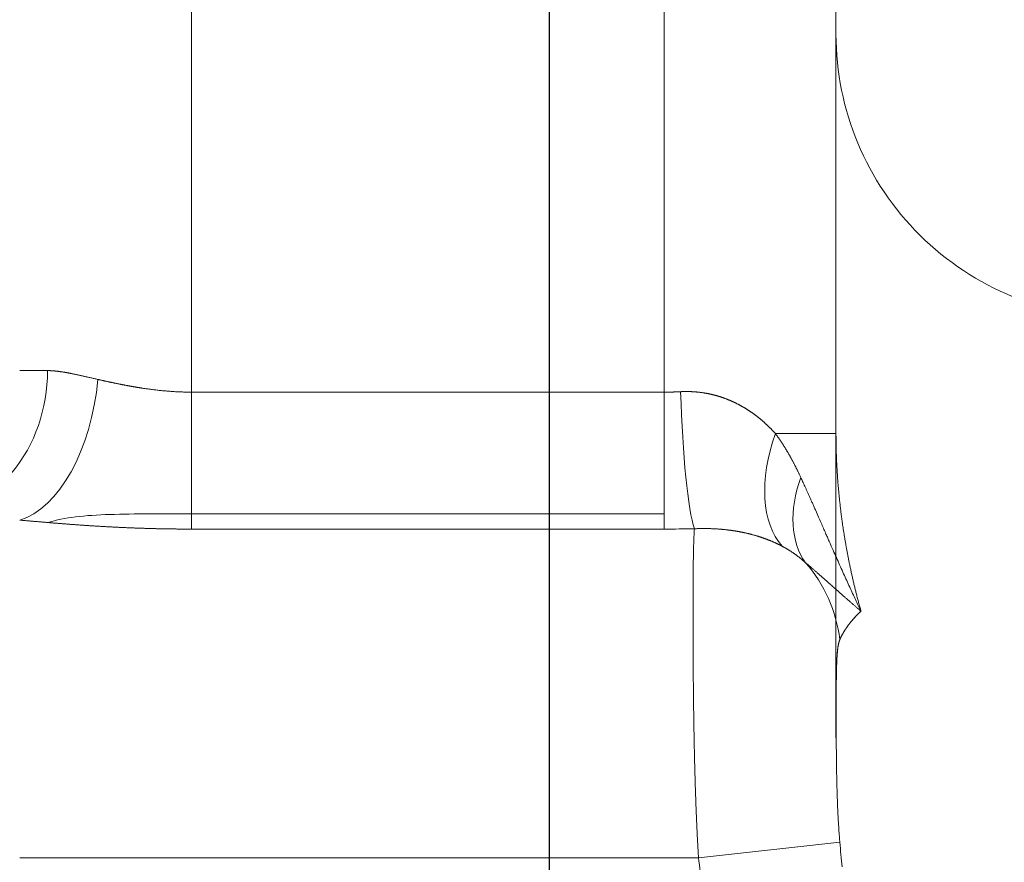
# Model space of a CAD drawing. Header units: millimetres. Extents: x 176 to 9387, y -11044 to -3322.
# Tile 196 of 256: x 8336 to 8371, y -9917 to -9888. Entities that reach past the tile are written whole.
import ezdxf

# ---------------------------------------------------------------- set-up
doc = ezdxf.new("R2010")
doc.units = ezdxf.units.MM
doc.header["$LTSCALE"] = 0.3175
doc.layers.add('1轮廓实线层', color=7, linetype='Continuous', lineweight=18)
doc.layers.add('7标注层', color=4, linetype='Continuous', lineweight=13)
doc.styles.add('PC_TEXTSTYLE', font='ISOCP.SHX', dxfattribs={"width": 0.707, "bigfont": 'GBCBIG.SHX'})
doc.dimstyles.new('GB_LINEAR', dxfattribs={"dimtxt": 3.5, "dimasz": 3.5, "dimexe": 1, "dimexo": 0, "dimgap": 1.5, "dimtad": 1, "dimdsep": 46, "dimtxsty": 'PC_TEXTSTYLE', "dimcen": 0, "dimclrd": 256, "dimclrt": 3, "dimadec": 0, "dimazin": 2, "dimtp": 0.1, "dimtm": 0.1, "dimtfac": 0.71, "dimtdec": 3, "dimtmove": 0, "dimatfit": 3, "dimfxl": 1, "dimtfill": 1, "dimarcsym": 0})

# ---------------------------------------------------------------- blocks, each defined once
blk = doc.blocks.new('*D61')
at = {"layer": '7标注层', "color": 0, "lineweight": -2, "transparency": 16777216}
for p, q in [((8317.856, -9734.193), (8317.856, -9661.514)), ((8354.857, -9924.193), (8354.857, -9661.514))]:
    blk.add_line(p, q, dxfattribs=at)
at = {"layer": '7标注层', "lineweight": -2, "transparency": 16777216}
blk.add_line((8330.106, -9665.014), (8342.607, -9665.014), dxfattribs=at)
at = {"layer": '7标注层', "transparency": 16777216}
for points in [[(8330.106, -9662.972), (8330.106, -9667.055), (8317.856, -9665.014)], [(8342.607, -9667.055), (8342.607, -9662.972), (8354.857, -9665.014)]]:
    blk.add_solid(points, dxfattribs=at)
at = {"layer": 'Defpoints', "color": 0, "transparency": 16777216}
for p in [(8354.857, -9665.014), (8317.856, -9734.193), (8354.857, -9924.193)]:
    blk.add_point(p, dxfattribs=at)
at = {"layer": '7标注层', "color": 3, "transparency": 16777216, "insert": (8336.357, -9653.639), "char_height": 12.25, "attachment_point": 5, "style": 'PC_TEXTSTYLE', "bg_fill": 3, "box_fill_scale": 1.1, "bg_fill_color": 257, "bg_fill_transparency": 0}
blk.add_mtext('37', dxfattribs=at)
blk = doc.blocks.new('*D62')
at = {"layer": '7标注层', "color": 0, "lineweight": -2, "transparency": 16777216}
for p, q in [((8281.856, -9770.193), (8255.356, -9770.193)), ((8347.857, -9931.193), (8255.356, -9931.193))]:
    blk.add_line(p, q, dxfattribs=at)
at = {"layer": '7标注层', "lineweight": -2, "transparency": 16777216}
blk.add_line((8258.856, -9782.443), (8258.856, -9918.943), dxfattribs=at)
at = {"layer": '7标注层', "transparency": 16777216}
for points in [[(8260.898, -9782.443), (8256.815, -9782.443), (8258.856, -9770.193)], [(8256.815, -9918.943), (8260.898, -9918.943), (8258.856, -9931.193)]]:
    blk.add_solid(points, dxfattribs=at)
at = {"layer": 'Defpoints', "color": 0, "transparency": 16777216}
for p in [(8281.856, -9770.193), (8258.856, -9931.193), (8347.857, -9931.193)]:
    blk.add_point(p, dxfattribs=at)
at = {"layer": '7标注层', "color": 3, "transparency": 16777216, "insert": (8247.481, -9850.693), "char_height": 12.25, "attachment_point": 5, "rotation": 90, "style": 'PC_TEXTSTYLE', "bg_fill": 3, "box_fill_scale": 1.1, "bg_fill_color": 257, "bg_fill_transparency": 0}
blk.add_mtext('161', dxfattribs=at)

msp = doc.modelspace()

# ---------------------------------------------------------------- linework, layer by layer
at = {"layer": '1轮廓实线层'}
for p, q in [((8342.35631, -9867.19279), (8342.35631, -9900.94472)), ((8358.85631, -9900.94472), (8358.85631, -9867.19279)), ((8364.85631, -9867.19279), (8364.85631, -9902.38977)), ((8364.85631, -9877.98019), (8364.85631, -9913.00486)), ((8336.35631, -9900.19279), (8337.32746, -9900.19279)), ((8342.35631, -9900.94472), (8342.35631, -9905.72356)), ((8342.35631, -9900.94472), (8358.85631, -9900.94472)), ((8358.85631, -9900.94472), (8358.85631, -9905.72356)), ((8364.85631, -9902.38977), (8362.7394, -9902.38977)), ((8358.85631, -9905.19279), (8342.35631, -9905.19279)), ((8358.85631, -9905.72356), (8342.35631, -9905.72356)), ((8364.98991, -9916.65351), (8360.05671, -9917.19279)), ((8360.05671, -9917.19279), (8336.35631, -9917.19279))]:
    msp.add_line(p, q, dxfattribs=at)
for centre, major_axis, ratio, start_param, end_param in [((8374.85631, -9888.46005), (-10, 0), 0.99069989, 0, 1.57079633), ((8333.13676, -9900.19279), (0, -5), 0.83814041, 0, 1.57079633), ((8336.35631, -9900.50044), (-0.62272, -4.96107), 0.54246082, 0.22739108, 1.63878198), ((8359.91305, -9900.92915), (0.14679, -4.99784), 0.09602648, 4.70956871, 5.98636977), ((8365.9753, -9902.38977), (-2.58645, -4.27905), 0.58778182, 5.05376151, 6.10047029), ((8367.53733, -9903.60708), (-3.52044, -3.55056), 0.63665827, 5.34963957, 6.17694013), ((8360.05671, -9910.19279), (0, -5), 0.99407783, 1.69320445, 2.28971538)]:
    msp.add_ellipse(centre, major_axis=major_axis, ratio=ratio, start_param=start_param, end_param=end_param, dxfattribs=at)
for points, knots in [([(8337.32746, -9900.19279), (8337.33345, -9900.19281), (8337.34545, -9900.19284), (8337.36369, -9900.19307), (8337.38217, -9900.19346), (8337.40092, -9900.19399), (8337.41991, -9900.19468), (8337.43917, -9900.19552), (8337.45869, -9900.19652), (8337.47847, -9900.19766), (8337.49851, -9900.19896), (8337.51882, -9900.20042), (8337.5394, -9900.20202), (8337.56024, -9900.20378), (8337.58136, -9900.20569), (8337.60275, -9900.20776), (8337.62442, -9900.20998), (8337.64636, -9900.21235), (8337.66859, -9900.21487), (8337.69109, -9900.21755), (8337.71388, -9900.22038), (8337.73695, -9900.22336), (8337.7603, -9900.2265), (8337.78394, -9900.22979), (8337.80788, -9900.23323), (8337.8321, -9900.23682), (8337.85661, -9900.24057), (8337.88142, -9900.24447), (8337.90653, -9900.24852), (8337.93193, -9900.25273), (8337.95763, -9900.25709), (8337.98363, -9900.2616), (8338.00993, -9900.26626), (8338.03653, -9900.27108), (8338.06344, -9900.27605), (8338.09066, -9900.28118), (8338.12009, -9900.28682), (8338.15213, -9900.29309), (8338.18714, -9900.30012), (8338.22357, -9900.30757), (8338.26144, -9900.31546), (8338.30078, -9900.32378), (8338.3416, -9900.33254), (8338.38394, -9900.34172), (8338.42782, -9900.35134), (8338.47326, -9900.3614), (8338.5203, -9900.37188), (8338.56895, -9900.3828), (8338.61926, -9900.39415), (8338.67123, -9900.40593), (8338.7249, -9900.41815), (8338.78028, -9900.43079), (8338.83742, -9900.44387), (8338.89633, -9900.45739), (8338.95704, -9900.47133), (8339.01954, -9900.48571), (8339.06208, -9900.4955), (8339.08358, -9900.50044)], [0, 0, 0, 0, 0.01300506, 0.02608236, 0.03923217, 0.05245477, 0.06575042, 0.07911939, 0.09256193, 0.1060783, 0.11966876, 0.13333353, 0.14707287, 0.16088702, 0.1747762, 0.18874066, 0.20278061, 0.21689628, 0.23108788, 0.24535564, 0.25969977, 0.27412048, 0.28861796, 0.30319243, 0.31784409, 0.33257312, 0.34737973, 0.3622641, 0.37722642, 0.39226688, 0.40738565, 0.42258292, 0.43785886, 0.45321364, 0.46864744, 0.48416042, 0.49975275, 0.51867848, 0.53824346, 0.55844802, 0.57929246, 0.60077707, 0.6229021, 0.64566779, 0.66907435, 0.69312197, 0.71781085, 0.74314114, 0.76911301, 0.7957266, 0.82298204, 0.85087945, 0.87941896, 0.90860067, 0.93842469, 0.9688911, 1, 1, 1, 1]), ([(8339.08358, -9900.50044), (8339.09477, -9900.50301), (8339.11705, -9900.50813), (8339.1505, -9900.51575), (8339.18377, -9900.52329), (8339.21687, -9900.53074), (8339.2498, -9900.53811), (8339.28254, -9900.54539), (8339.3151, -9900.55258), (8339.34746, -9900.55969), (8339.37962, -9900.56671), (8339.41159, -9900.57365), (8339.44335, -9900.5805), (8339.4749, -9900.58727), (8339.50623, -9900.59395), (8339.53735, -9900.60055), (8339.56824, -9900.60706), (8339.59891, -9900.61348), (8339.62935, -9900.61982), (8339.65955, -9900.62607), (8339.68951, -9900.63224), (8339.71923, -9900.63832), (8339.74871, -9900.64432), (8339.77794, -9900.65023), (8339.80691, -9900.65605), (8339.83563, -9900.66179), (8339.86409, -9900.66745), (8339.89229, -9900.67301), (8339.92023, -9900.6785), (8339.94789, -9900.68389), (8339.97529, -9900.6892), (8340.00241, -9900.69443), (8340.02925, -9900.69957), (8340.05582, -9900.70462), (8340.08211, -9900.70959), (8340.10811, -9900.71448), (8340.13382, -9900.71927), (8340.15924, -9900.72399), (8340.18438, -9900.72861), (8340.20921, -9900.73315), (8340.23376, -9900.73761), (8340.258, -9900.74198), (8340.28195, -9900.74626), (8340.30559, -9900.75046), (8340.32892, -9900.75457), (8340.35196, -9900.7586), (8340.37468, -9900.76254), (8340.39709, -9900.7664), (8340.41919, -9900.77017), (8340.44098, -9900.77385), (8340.46245, -9900.77745), (8340.48361, -9900.78096), (8340.50445, -9900.78439), (8340.52497, -9900.78773), (8340.54516, -9900.79099), (8340.56504, -9900.79416), (8340.58459, -9900.79725), (8340.60381, -9900.80025), (8340.62271, -9900.80316), (8340.66165, -9900.80909), (8340.72066, -9900.81784), (8340.79989, -9900.82912), (8340.87877, -9900.83987), (8340.95729, -9900.8501), (8341.03542, -9900.8598), (8341.11315, -9900.86898), (8341.19045, -9900.87764), (8341.2673, -9900.88577), (8341.34369, -9900.89337), (8341.4196, -9900.90046), (8341.49502, -9900.90701), (8341.56992, -9900.91305), (8341.64429, -9900.91856), (8341.71813, -9900.92354), (8341.7914, -9900.928), (8341.86411, -9900.93194), (8341.93623, -9900.93535), (8342.00776, -9900.93823), (8342.07868, -9900.9406), (8342.14899, -9900.94244), (8342.21866, -9900.94374), (8342.2877, -9900.94456), (8342.33351, -9900.94466), (8342.35631, -9900.94472)], [0, 0, 0, 0, 0.0116551, 0.02320395, 0.03464657, 0.04598295, 0.0572131, 0.06833702, 0.07935471, 0.09026617, 0.10107141, 0.11177042, 0.12236321, 0.13284978, 0.14323013, 0.15350427, 0.1636722, 0.17373392, 0.18368943, 0.19353874, 0.20328184, 0.21291875, 0.22244947, 0.23187399, 0.24119232, 0.25040447, 0.25951044, 0.26851023, 0.27740384, 0.28619128, 0.29487256, 0.30344767, 0.31191663, 0.32027943, 0.32853608, 0.33668659, 0.34473096, 0.35266919, 0.3605013, 0.36822728, 0.37584714, 0.3833609, 0.39076855, 0.3980701, 0.40526556, 0.41235494, 0.41933824, 0.42621547, 0.43298665, 0.43965177, 0.44621085, 0.4526639, 0.45901092, 0.46525194, 0.47138695, 0.47741598, 0.48333903, 0.48915611, 0.49486725, 0.50047245, 0.52441098, 0.54814255, 0.57166781, 0.5949874, 0.61810201, 0.64101232, 0.66371903, 0.68622289, 0.70852464, 0.73062504, 0.75252489, 0.77422501, 0.79572622, 0.81702938, 0.83813538, 0.85904512, 0.87975954, 0.90027959, 0.92060627, 0.94074059, 0.9606836, 0.98043636, 1, 1, 1, 1]), ([(8358.85631, -9900.94472), (8358.86826, -9900.9447), (8358.89218, -9900.94468), (8358.92807, -9900.94449), (8358.96399, -9900.94419), (8358.99993, -9900.94376), (8359.0359, -9900.94321), (8359.07189, -9900.94255), (8359.1079, -9900.94175), (8359.14393, -9900.94084), (8359.17998, -9900.93981), (8359.21605, -9900.93865), (8359.25213, -9900.93738), (8359.28823, -9900.93598), (8359.32433, -9900.93446), (8359.36046, -9900.93281), (8359.39659, -9900.93106), (8359.42067, -9900.92978), (8359.43271, -9900.92915)], [0, 0, 0, 0, 0.06209524, 0.12424116, 0.18643846, 0.24868786, 0.31099006, 0.37334577, 0.43575569, 0.49822053, 0.56074099, 0.62331776, 0.68595155, 0.74864305, 0.81139296, 0.87420196, 0.93707074, 1, 1, 1, 1]), ([(8359.43271, -9900.92915), (8359.44177, -9900.92868), (8359.45989, -9900.92774), (8359.48707, -9900.92657), (8359.51424, -9900.92558), (8359.54139, -9900.92478), (8359.56854, -9900.92417), (8359.59568, -9900.92375), (8359.62281, -9900.92352), (8359.64992, -9900.92348), (8359.67703, -9900.92363), (8359.70412, -9900.92397), (8359.7312, -9900.9245), (8359.75826, -9900.92522), (8359.78532, -9900.92613), (8359.81235, -9900.92722), (8359.83937, -9900.92851), (8359.86638, -9900.92999), (8359.89337, -9900.93166), (8359.92034, -9900.93352), (8359.9473, -9900.93557), (8359.97423, -9900.93781), (8360.00115, -9900.94023), (8360.02805, -9900.94285), (8360.05493, -9900.94566), (8360.08178, -9900.94866), (8360.10862, -9900.95184), (8360.13544, -9900.95522), (8360.16223, -9900.95879), (8360.189, -9900.96254), (8360.21575, -9900.96649), (8360.24247, -9900.97063), (8360.26917, -9900.97495), (8360.29584, -9900.97947), (8360.32249, -9900.98418), (8360.34911, -9900.98907), (8360.37571, -9900.99416), (8360.40227, -9900.99943), (8360.42881, -9901.0049), (8360.45532, -9901.01055), (8360.48181, -9901.0164), (8360.50826, -9901.02243), (8360.53468, -9901.02866), (8360.56107, -9901.03507), (8360.58743, -9901.04168), (8360.61376, -9901.04847), (8360.64006, -9901.05546), (8360.66632, -9901.06263), (8360.69255, -9901.06999), (8360.71874, -9901.07755), (8360.7449, -9901.08529), (8360.77103, -9901.09323), (8360.79711, -9901.10135), (8360.82317, -9901.10966), (8360.84918, -9901.11816), (8360.87516, -9901.12686), (8360.9011, -9901.13574), (8360.927, -9901.14481), (8360.95286, -9901.15407), (8360.97868, -9901.16353), (8361.00446, -9901.17317), (8361.0302, -9901.183), (8361.0559, -9901.19302), (8361.08155, -9901.20323), (8361.10717, -9901.21363), (8361.13274, -9901.22423), (8361.15826, -9901.23501), (8361.18374, -9901.24598), (8361.20918, -9901.25714), (8361.23457, -9901.26849), (8361.25992, -9901.28003), (8361.28521, -9901.29176), (8361.31046, -9901.30368), (8361.33567, -9901.31579), (8361.36082, -9901.32809), (8361.38593, -9901.34058), (8361.41098, -9901.35326), (8361.43599, -9901.36613), (8361.46094, -9901.37919), (8361.48585, -9901.39243), (8361.5107, -9901.40587), (8361.5355, -9901.4195), (8361.56025, -9901.43332), (8361.58494, -9901.44733), (8361.60958, -9901.46153), (8361.63416, -9901.47591), (8361.65869, -9901.49049), (8361.68317, -9901.50526), (8361.70759, -9901.52022), (8361.73195, -9901.53536), (8361.75625, -9901.5507), (8361.7805, -9901.56623), (8361.80469, -9901.58194), (8361.82881, -9901.59785), (8361.85288, -9901.61395), (8361.87689, -9901.63023), (8361.90084, -9901.64671), (8361.92473, -9901.66338), (8361.94855, -9901.68023), (8361.97232, -9901.69728), (8361.99602, -9901.71451), (8362.01966, -9901.73194), (8362.04323, -9901.74955), (8362.06674, -9901.76736), (8362.09018, -9901.78535), (8362.11356, -9901.80354), (8362.13688, -9901.82191), (8362.16012, -9901.84048), (8362.1833, -9901.85923), (8362.20641, -9901.87817), (8362.22946, -9901.89731), (8362.25243, -9901.91663), (8362.27534, -9901.93614), (8362.29817, -9901.95585), (8362.32094, -9901.97574), (8362.34363, -9901.99582), (8362.36626, -9902.0161), (8362.38881, -9902.03656), (8362.41129, -9902.05721), (8362.4337, -9902.07805), (8362.45603, -9902.09909), (8362.47829, -9902.12031), (8362.50047, -9902.14172), (8362.52258, -9902.16332), (8362.54462, -9902.18511), (8362.56658, -9902.20709), (8362.58846, -9902.22926), (8362.61026, -9902.25163), (8362.63199, -9902.27418), (8362.65364, -9902.29692), (8362.67521, -9902.31985), (8362.6967, -9902.34297), (8362.71812, -9902.36627), (8362.7323, -9902.38193), (8362.7394, -9902.38977)], [0, 0, 0, 0, 0.00679476, 0.01358849, 0.0203815, 0.02717413, 0.03396671, 0.04075956, 0.04755301, 0.0543474, 0.06114303, 0.06794025, 0.07473938, 0.08154075, 0.08834468, 0.0951515, 0.10196153, 0.1087751, 0.11559254, 0.12241417, 0.12924031, 0.13607128, 0.14290741, 0.14974902, 0.15659643, 0.16344996, 0.17030993, 0.17717665, 0.18405045, 0.19093164, 0.19782053, 0.20471744, 0.21162268, 0.21853657, 0.22545941, 0.23239152, 0.2393332, 0.24628475, 0.25324649, 0.26021873, 0.26720175, 0.27419587, 0.28120138, 0.28821859, 0.29524778, 0.30228927, 0.30934333, 0.31641026, 0.32349036, 0.33058391, 0.3376912, 0.34481252, 0.35194815, 0.35909837, 0.36626346, 0.37344371, 0.38063939, 0.38785078, 0.39507815, 0.40232177, 0.40958191, 0.41685885, 0.42415284, 0.43146416, 0.43879305, 0.4461398, 0.45350465, 0.46088786, 0.46828969, 0.47571039, 0.48315021, 0.4906094, 0.49808821, 0.50558689, 0.51310567, 0.5206448, 0.52820452, 0.53578506, 0.54338667, 0.55100958, 0.55865401, 0.5663202, 0.57400837, 0.58171876, 0.58945158, 0.59720706, 0.60498542, 0.61278687, 0.62061164, 0.62845993, 0.63633196, 0.64422794, 0.65214808, 0.66009259, 0.66806166, 0.67605551, 0.68407433, 0.69211832, 0.70018769, 0.70828262, 0.71640331, 0.72454995, 0.73272273, 0.74092184, 0.74914746, 0.75739979, 0.76567899, 0.77398527, 0.78231878, 0.79067971, 0.79906824, 0.80748454, 0.81592879, 0.82440114, 0.83290178, 0.84143086, 0.84998856, 0.85857504, 0.86719046, 0.87583498, 0.88450875, 0.89321195, 0.90194472, 0.91070722, 0.91949959, 0.928322, 0.93717459, 0.9460575, 0.95497089, 0.9639149, 0.97288968, 0.98189536, 0.99093209, 1, 1, 1, 1]), ([(8362.7394, -9902.38977), (8362.74618, -9902.39879), (8362.75978, -9902.41688), (8362.78004, -9902.44425), (8362.80025, -9902.4719), (8362.82041, -9902.49983), (8362.84052, -9902.52804), (8362.86057, -9902.55653), (8362.88058, -9902.58529), (8362.90053, -9902.61433), (8362.92043, -9902.64365), (8362.94028, -9902.67325), (8362.96008, -9902.70312), (8362.97982, -9902.73326), (8362.99952, -9902.76368), (8363.01917, -9902.79437), (8363.03877, -9902.82534), (8363.05832, -9902.85657), (8363.07782, -9902.88808), (8363.09727, -9902.91986), (8363.11667, -9902.95192), (8363.13603, -9902.98424), (8363.15534, -9903.01683), (8363.1746, -9903.04969), (8363.19382, -9903.08282), (8363.213, -9903.11622), (8363.23213, -9903.14989), (8363.25121, -9903.18382), (8363.27026, -9903.21803), (8363.28926, -9903.2525), (8363.30822, -9903.28723), (8363.32714, -9903.32224), (8363.34603, -9903.35751), (8363.36487, -9903.39304), (8363.38368, -9903.42884), (8363.40245, -9903.46491), (8363.42118, -9903.50124), (8363.43988, -9903.53783), (8363.45855, -9903.57469), (8363.47718, -9903.61181), (8363.49579, -9903.6492), (8363.51436, -9903.68685), (8363.53291, -9903.72477), (8363.55142, -9903.76294), (8363.56992, -9903.80139), (8363.58838, -9903.84009), (8363.60683, -9903.87905), (8363.61907, -9903.90516), (8363.6252, -9903.91824)], [0, 0, 0, 0, 0.01934239, 0.0387912, 0.05834645, 0.07800817, 0.0977764, 0.11765113, 0.1376324, 0.15772021, 0.17791456, 0.19821547, 0.21862293, 0.23913695, 0.25975751, 0.28048461, 0.30131826, 0.32225844, 0.34330514, 0.36445836, 0.38571808, 0.4070843, 0.42855702, 0.45013622, 0.4718219, 0.49361405, 0.51551268, 0.53751777, 0.55962933, 0.58184737, 0.60417188, 0.62660287, 0.64914036, 0.67178436, 0.69453488, 0.71739195, 0.74035558, 0.76342581, 0.78660267, 0.80988619, 0.83327642, 0.85677339, 0.88037716, 0.90408777, 0.9279053, 0.9518298, 0.97586134, 1, 1, 1, 1]), ([(8364.85631, -9902.38977), (8364.85633, -9902.41369), (8364.85638, -9902.46165), (8364.85676, -9902.53376), (8364.85737, -9902.60622), (8364.85824, -9902.67903), (8364.85936, -9902.75218), (8364.86073, -9902.82568), (8364.86237, -9902.89952), (8364.86427, -9902.9737), (8364.86644, -9903.04823), (8364.86887, -9903.12309), (8364.87157, -9903.1983), (8364.87455, -9903.27384), (8364.87781, -9903.34972), (8364.88134, -9903.42593), (8364.88516, -9903.50247), (8364.88927, -9903.57935), (8364.89366, -9903.65656), (8364.89834, -9903.7341), (8364.90332, -9903.81197), (8364.9086, -9903.89016), (8364.91418, -9903.96867), (8364.92006, -9904.04751), (8364.92624, -9904.12667), (8364.93274, -9904.20616), (8364.93955, -9904.28596), (8364.94667, -9904.36607), (8364.95411, -9904.4465), (8364.96187, -9904.52725), (8364.96995, -9904.6083), (8364.97836, -9904.68967), (8364.9871, -9904.77135), (8364.99617, -9904.85333), (8365.00558, -9904.93561), (8365.01532, -9905.0182), (8365.02541, -9905.10109), (8365.03584, -9905.18427), (8365.04661, -9905.26776), (8365.05774, -9905.35154), (8365.06921, -9905.43561), (8365.08197, -9905.52653), (8365.09618, -9905.62491), (8365.11205, -9905.73135), (8365.12875, -9905.83992), (8365.14632, -9905.95061), (8365.16478, -9906.0634), (8365.18417, -9906.17828), (8365.20452, -9906.29525), (8365.22585, -9906.41429), (8365.2482, -9906.53539), (8365.2716, -9906.65854), (8365.29609, -9906.78373), (8365.32169, -9906.91093), (8365.34845, -9907.04014), (8365.37639, -9907.17134), (8365.40555, -9907.30451), (8365.43596, -9907.43964), (8365.46767, -9907.57672), (8365.50069, -9907.71571), (8365.53508, -9907.85661), (8365.57086, -9907.9994), (8365.60806, -9908.14406), (8365.64675, -9908.29055), (8365.68687, -9908.43889), (8365.71463, -9908.53825), (8365.7286, -9908.58827)], [0, 0, 0, 0, 0.01141271, 0.02288185, 0.03440735, 0.04598916, 0.05762723, 0.0693215, 0.08107193, 0.09287844, 0.10474099, 0.11665952, 0.12863397, 0.14066429, 0.15275041, 0.16489229, 0.17708985, 0.18934305, 0.20165182, 0.21401611, 0.22643585, 0.23891098, 0.25144144, 0.26402718, 0.27666813, 0.28936423, 0.30211542, 0.31492164, 0.32778283, 0.34069891, 0.35366984, 0.36669555, 0.37977597, 0.39291105, 0.40610071, 0.4193449, 0.43264356, 0.44599661, 0.459404, 0.47286567, 0.48638154, 0.49995156, 0.51674055, 0.53388569, 0.55138644, 0.56924226, 0.58745257, 0.60601683, 0.62493445, 0.64420484, 0.66382741, 0.68380156, 0.70412667, 0.72480213, 0.74582731, 0.76720157, 0.78892427, 0.81099477, 0.83341242, 0.85617654, 0.87928649, 0.90274159, 0.92654117, 0.95068455, 0.97517106, 1, 1, 1, 1]), ([(8363.6252, -9903.91824), (8363.6361, -9903.9416), (8363.65867, -9903.98994), (8363.69341, -9904.06502), (8363.73025, -9904.14506), (8363.76912, -9904.23002), (8363.81002, -9904.31986), (8363.85289, -9904.41455), (8363.89772, -9904.51405), (8363.94447, -9904.61831), (8363.99312, -9904.7273), (8364.04364, -9904.84098), (8364.09601, -9904.95931), (8364.16425, -9905.11421), (8364.24483, -9905.29776), (8364.33434, -9905.50216), (8364.41546, -9905.68774), (8364.48843, -9905.85479), (8364.55342, -9906.00355), (8364.61058, -9906.13422), (8364.68578, -9906.3057), (8364.78069, -9906.52102), (8364.89706, -9906.78333), (8365.01047, -9907.03706), (8365.12101, -9907.2824), (8365.22876, -9907.51952), (8365.33379, -9907.74854), (8365.43613, -9907.9696), (8365.53585, -9908.18278), (8365.63286, -9908.38823), (8365.69707, -9908.5224), (8365.7286, -9908.58827)], [0, 0, 0, 0, 0.01517779, 0.03141473, 0.04870239, 0.06703191, 0.08639401, 0.10677907, 0.12817711, 0.15057789, 0.17397088, 0.19834536, 0.22369044, 0.24999511, 0.29774233, 0.34135531, 0.3809183, 0.41650495, 0.44817921, 0.47599615, 0.5000027, 0.5577965, 0.61376038, 0.66793606, 0.72036218, 0.77107448, 0.820106, 0.86748721, 0.91324627, 0.95740918, 1, 1, 1, 1]), ([(8342.3563, -9905.19279), (8341.36786, -9905.19273), (8340.37751, -9905.18605), (8338.63885, -9905.24266), (8337.89259, -9905.31224), (8337.36019, -9905.49533)], [0, 0, 0, 0, 0.50266121, 0.50266121, 1, 1, 1, 1]), ([(8342.35631, -9905.72356), (8342.33619, -9905.72355), (8342.296, -9905.72354), (8342.23575, -9905.72344), (8342.17557, -9905.72327), (8342.11548, -9905.72304), (8342.05547, -9905.72274), (8341.99554, -9905.72237), (8341.93569, -9905.72194), (8341.87591, -9905.72144), (8341.81622, -9905.72088), (8341.75661, -9905.72025), (8341.69708, -9905.71955), (8341.63763, -9905.71879), (8341.57826, -9905.71796), (8341.51898, -9905.71707), (8341.45977, -9905.71611), (8341.40064, -9905.71508), (8341.34159, -9905.71399), (8341.28262, -9905.71284), (8341.22374, -9905.71162), (8341.16493, -9905.71034), (8341.1062, -9905.70899), (8341.04756, -9905.70758), (8340.98899, -9905.7061), (8340.9305, -9905.70457), (8340.8721, -9905.70296), (8340.81377, -9905.7013), (8340.75553, -9905.69957), (8340.69737, -9905.69778), (8340.63928, -9905.69593), (8340.58128, -9905.69402), (8340.52335, -9905.69205), (8340.46551, -9905.69002), (8340.40775, -9905.68792), (8340.35007, -9905.68577), (8340.29247, -9905.68356), (8340.23494, -9905.68128), (8340.1775, -9905.67895), (8340.12014, -9905.67656), (8340.06286, -9905.67412), (8340.00566, -9905.67161), (8339.94854, -9905.66905), (8339.8915, -9905.66643), (8339.83454, -9905.66376), (8339.77767, -9905.66103), (8339.72087, -9905.65825), (8339.66415, -9905.65541), (8339.60751, -9905.65252), (8339.55095, -9905.64958), (8339.49448, -9905.64658), (8339.43808, -9905.64354), (8339.38176, -9905.64044), (8339.32553, -9905.63729), (8339.26937, -9905.63409), (8339.2133, -9905.63084), (8339.1573, -9905.62754), (8339.10139, -9905.6242), (8339.04555, -9905.62081), (8338.9898, -9905.61737), (8338.93413, -9905.61388), (8338.87853, -9905.61035), (8338.82302, -9905.60678), (8338.76759, -9905.60316), (8338.71224, -9905.5995), (8338.65696, -9905.5958), (8338.60177, -9905.59205), (8338.54666, -9905.58827), (8338.49163, -9905.58444), (8338.43668, -9905.58058), (8338.38181, -9905.57668), (8338.32702, -9905.57274), (8338.27231, -9905.56877), (8338.21768, -9905.56476), (8338.16313, -9905.56071), (8338.10866, -9905.55664), (8338.05428, -9905.55253), (8337.99997, -9905.54838), (8337.94574, -9905.54421), (8337.89159, -9905.54001), (8337.83753, -9905.53578), (8337.78354, -9905.53152), (8337.72964, -9905.52723), (8337.67581, -9905.52292), (8337.62206, -9905.51858), (8337.5684, -9905.51422), (8337.51481, -9905.50984), (8337.46131, -9905.50543), (8337.40789, -9905.50101), (8337.35454, -9905.49656), (8337.30128, -9905.4921), (8337.2481, -9905.48762), (8337.19499, -9905.48312), (8337.14197, -9905.47861), (8337.08903, -9905.47409), (8337.03617, -9905.46955), (8336.98339, -9905.465), (8336.93069, -9905.46044), (8336.87807, -9905.45587), (8336.82553, -9905.45129), (8336.77307, -9905.44671), (8336.72069, -9905.44212), (8336.66839, -9905.43753), (8336.61617, -9905.43293), (8336.56403, -9905.42833), (8336.51197, -9905.42374), (8336.46, -9905.41914), (8336.40809, -9905.41454), (8336.37357, -9905.41149), (8336.35631, -9905.40996)], [0, 0, 0, 0, 0.0097492, 0.01948556, 0.0292092, 0.03892028, 0.04861893, 0.05830529, 0.0679795, 0.0776417, 0.08729203, 0.09693064, 0.10655766, 0.11617324, 0.12577752, 0.13537065, 0.14495277, 0.15452402, 0.16408455, 0.17363451, 0.18317404, 0.19270329, 0.2022224, 0.21173153, 0.22123082, 0.23072041, 0.24020047, 0.24967114, 0.25913257, 0.2685849, 0.27802829, 0.2874629, 0.29688887, 0.30630635, 0.3157155, 0.32511647, 0.33450941, 0.34389449, 0.35327184, 0.36264163, 0.372004, 0.38135913, 0.39070715, 0.40004824, 0.40938253, 0.4187102, 0.42803139, 0.43734627, 0.44665499, 0.4559577, 0.46525458, 0.47454577, 0.48383144, 0.49311175, 0.50238684, 0.51165689, 0.52092205, 0.53018249, 0.53943836, 0.54868982, 0.55793704, 0.56718018, 0.57641939, 0.58565484, 0.5948867, 0.60411511, 0.61334025, 0.62256228, 0.63178135, 0.64099764, 0.6502113, 0.6594225, 0.6686314, 0.67783816, 0.68704295, 0.69624593, 0.70544727, 0.71464711, 0.72384564, 0.73304302, 0.7422394, 0.75143495, 0.76062984, 0.76982423, 0.77901828, 0.78821215, 0.79740602, 0.80660004, 0.81579438, 0.82498921, 0.83418467, 0.84338095, 0.85257821, 0.8617766, 0.87097629, 0.88017744, 0.88938023, 0.8985848, 0.90779133, 0.91699998, 0.92621091, 0.93542428, 0.94464027, 0.95385902, 0.9630807, 0.97230548, 0.98153351, 0.99076497, 1, 1, 1, 1]), ([(8360.05671, -9917.19279), (8360.05552, -9917.174), (8360.05313, -9917.13626), (8360.0496, -9917.0794), (8360.04611, -9917.02205), (8360.04265, -9916.96421), (8360.03922, -9916.90588), (8360.03583, -9916.84707), (8360.03247, -9916.78777), (8360.02914, -9916.72799), (8360.02585, -9916.66773), (8360.0226, -9916.60699), (8360.01937, -9916.54578), (8360.01618, -9916.48408), (8360.01303, -9916.42192), (8360.0099, -9916.35928), (8360.00682, -9916.29618), (8360.00376, -9916.2326), (8360.00074, -9916.16857), (8359.99775, -9916.10407), (8359.9948, -9916.03911), (8359.99188, -9915.9737), (8359.989, -9915.90783), (8359.98614, -9915.84152), (8359.98333, -9915.77475), (8359.98054, -9915.70754), (8359.97779, -9915.63989), (8359.97508, -9915.5718), (8359.97239, -9915.50328), (8359.96974, -9915.43432), (8359.96713, -9915.36493), (8359.96455, -9915.29513), (8359.962, -9915.2249), (8359.95949, -9915.15425), (8359.95701, -9915.08319), (8359.95456, -9915.01173), (8359.95215, -9914.93986), (8359.94977, -9914.86759), (8359.94743, -9914.79492), (8359.94512, -9914.72186), (8359.94284, -9914.64842), (8359.9406, -9914.57459), (8359.93839, -9914.50039), (8359.93621, -9914.42582), (8359.93407, -9914.35088), (8359.93196, -9914.27558), (8359.92989, -9914.19992), (8359.92785, -9914.12392), (8359.92584, -9914.04757), (8359.92387, -9913.97088), (8359.92193, -9913.89386), (8359.92003, -9913.81651), (8359.91815, -9913.73884), (8359.91632, -9913.66086), (8359.91451, -9913.58257), (8359.91274, -9913.50398), (8359.91101, -9913.4251), (8359.90931, -9913.34593), (8359.90764, -9913.26648), (8359.906, -9913.18676), (8359.9044, -9913.10678), (8359.90284, -9913.02653), (8359.9013, -9912.94604), (8359.8998, -9912.8653), (8359.89834, -9912.78433), (8359.89691, -9912.70314), (8359.89551, -9912.62172), (8359.89414, -9912.5401), (8359.89281, -9912.45828), (8359.89152, -9912.37626), (8359.89026, -9912.29407), (8359.88903, -9912.21169), (8359.88783, -9912.12916), (8359.88667, -9912.04647), (8359.88554, -9911.96363), (8359.88445, -9911.88066), (8359.88339, -9911.79757), (8359.88236, -9911.71435), (8359.88137, -9911.63104), (8359.88041, -9911.54762), (8359.87949, -9911.46413), (8359.8786, -9911.38055), (8359.87774, -9911.29692), (8359.87692, -9911.21324), (8359.87613, -9911.12951), (8359.87537, -9911.04576), (8359.87465, -9910.96198), (8359.87397, -9910.87821), (8359.87331, -9910.79443), (8359.87269, -9910.71068), (8359.87211, -9910.62696), (8359.87155, -9910.54328), (8359.87103, -9910.45966), (8359.87055, -9910.37611), (8359.8701, -9910.29263), (8359.86968, -9910.20926), (8359.8693, -9910.12599), (8359.86885, -9910.01897), (8359.86835, -9909.88945), (8359.86782, -9909.73892), (8359.86734, -9909.59159), (8359.86692, -9909.44746), (8359.86656, -9909.3065), (8359.86626, -9909.1687), (8359.86602, -9909.03404), (8359.86583, -9908.9025), (8359.86571, -9908.77406), (8359.86564, -9908.64869), (8359.86563, -9908.52636), (8359.86567, -9908.40705), (8359.86578, -9908.29072), (8359.86595, -9908.17736), (8359.86617, -9908.06692), (8359.86645, -9907.95937), (8359.86679, -9907.85469), (8359.86719, -9907.75283), (8359.86764, -9907.65376), (8359.86816, -9907.55744), (8359.86873, -9907.46384), (8359.86936, -9907.37291), (8359.87005, -9907.28463), (8359.8708, -9907.19894), (8359.8716, -9907.11581), (8359.87247, -9907.0352), (8359.87339, -9906.95707), (8359.87437, -9906.88137), (8359.87541, -9906.80806), (8359.87651, -9906.7371), (8359.87766, -9906.66845), (8359.87888, -9906.60206), (8359.88015, -9906.5379), (8359.88148, -9906.4759), (8359.88287, -9906.41605), (8359.88432, -9906.35828), (8359.88582, -9906.30255), (8359.88739, -9906.24882), (8359.88901, -9906.19706), (8359.89069, -9906.1472), (8359.89243, -9906.09921), (8359.89422, -9906.05305), (8359.89608, -9906.00867), (8359.89799, -9905.96603), (8359.89996, -9905.92508), (8359.90199, -9905.88578), (8359.90408, -9905.8481), (8359.90623, -9905.81197), (8359.90844, -9905.77739), (8359.91069, -9905.74422), (8359.91227, -9905.72307), (8359.91305, -9905.71257)], [0, 0, 0, 0, 0.00368955, 0.00741109, 0.01116465, 0.01495021, 0.01876779, 0.0226174, 0.02649902, 0.03041267, 0.03435836, 0.03833608, 0.04234585, 0.04638765, 0.05046151, 0.05456742, 0.05870538, 0.0628754, 0.06707748, 0.07131163, 0.07557784, 0.07987613, 0.08420649, 0.08856893, 0.09296345, 0.09739005, 0.10184874, 0.10633952, 0.11086239, 0.11541735, 0.12000441, 0.12462357, 0.12927483, 0.1339582, 0.13867367, 0.14342125, 0.14820095, 0.15301275, 0.15785667, 0.16273271, 0.16764087, 0.17258116, 0.17755356, 0.18255809, 0.18759475, 0.19266354, 0.19776446, 0.20289752, 0.20806271, 0.21326004, 0.2184895, 0.22375111, 0.22904486, 0.23437075, 0.23972879, 0.24511897, 0.25054131, 0.25599579, 0.26148243, 0.26700122, 0.27255216, 0.27813526, 0.28375052, 0.28939793, 0.29507751, 0.30078925, 0.30653315, 0.31230921, 0.31811744, 0.32395784, 0.3298304, 0.33573514, 0.34167204, 0.34764112, 0.35364236, 0.35967578, 0.36574138, 0.37183915, 0.3779691, 0.38413123, 0.39032553, 0.39655202, 0.40281068, 0.40910153, 0.41542456, 0.42177978, 0.42816718, 0.43458677, 0.44103854, 0.4475225, 0.45403865, 0.46058699, 0.46716752, 0.47378024, 0.48042515, 0.48710226, 0.49381156, 0.50055305, 0.51313384, 0.5256031, 0.53796082, 0.55020702, 0.56234169, 0.57436483, 0.58627644, 0.59807653, 0.60976509, 0.62134213, 0.63280765, 0.64416164, 0.65540412, 0.66653508, 0.67755452, 0.68846244, 0.69925885, 0.70994375, 0.72051713, 0.73097901, 0.74132938, 0.75156824, 0.76169559, 0.77171145, 0.7816158, 0.79140865, 0.80109, 0.81065986, 0.82011823, 0.8294651, 0.83870049, 0.84782439, 0.8568368, 0.86573774, 0.87452719, 0.88320517, 0.89177168, 0.90022671, 0.90857028, 0.91680239, 0.92492303, 0.93293222, 0.94082995, 0.94861624, 0.95629107, 0.96385447, 0.97130643, 0.97864696, 0.98587606, 0.99299374, 1, 1, 1, 1]), ([(8362.97447, -9906.32193), (8362.96661, -9906.31778), (8362.9509, -9906.30947), (8362.92709, -9906.29712), (8362.90309, -9906.28484), (8362.8789, -9906.27265), (8362.8545, -9906.26054), (8362.82991, -9906.24852), (8362.80511, -9906.23658), (8362.78012, -9906.22473), (8362.75493, -9906.21298), (8362.72954, -9906.20131), (8362.70394, -9906.18974), (8362.67815, -9906.17826), (8362.65216, -9906.16688), (8362.62597, -9906.1556), (8362.59957, -9906.14442), (8362.57298, -9906.13334), (8362.54618, -9906.12237), (8362.51919, -9906.1115), (8362.492, -9906.10074), (8362.4646, -9906.09008), (8362.43701, -9906.07954), (8362.40922, -9906.06911), (8362.38123, -9906.0588), (8362.35304, -9906.04859), (8362.32466, -9906.03851), (8362.29608, -9906.02855), (8362.26731, -9906.0187), (8362.23834, -9906.00898), (8362.20917, -9905.99938), (8362.17982, -9905.98991), (8362.15027, -9905.98057), (8362.12053, -9905.97135), (8362.0906, -9905.96227), (8362.06048, -9905.95332), (8362.03018, -9905.9445), (8361.99969, -9905.93582), (8361.96901, -9905.92727), (8361.93815, -9905.91887), (8361.90711, -9905.9106), (8361.87589, -9905.90248), (8361.84449, -9905.8945), (8361.81291, -9905.88667), (8361.78116, -9905.87898), (8361.74923, -9905.87145), (8361.71714, -9905.86406), (8361.68487, -9905.85682), (8361.65243, -9905.84974), (8361.61983, -9905.84281), (8361.58707, -9905.83604), (8361.55414, -9905.82942), (8361.52106, -9905.82296), (8361.48782, -9905.81666), (8361.45442, -9905.81053), (8361.42087, -9905.80455), (8361.38717, -9905.79874), (8361.35332, -9905.7931), (8361.31933, -9905.78762), (8361.2852, -9905.78231), (8361.25093, -9905.77716), (8361.21651, -9905.77219), (8361.18197, -9905.76739), (8361.1473, -9905.76276), (8361.11249, -9905.7583), (8361.07756, -9905.75402), (8361.04251, -9905.74991), (8361.00734, -9905.74598), (8360.97205, -9905.74223), (8360.93665, -9905.73865), (8360.90113, -9905.73525), (8360.86552, -9905.73203), (8360.82979, -9905.72899), (8360.79397, -9905.72613), (8360.75805, -9905.72346), (8360.72203, -9905.72096), (8360.68593, -9905.71865), (8360.64973, -9905.71653), (8360.61346, -9905.71458), (8360.5771, -9905.71282), (8360.54066, -9905.71125), (8360.50416, -9905.70986), (8360.46758, -9905.70866), (8360.43094, -9905.70764), (8360.39423, -9905.70682), (8360.35747, -9905.70617), (8360.32065, -9905.70572), (8360.28378, -9905.70545), (8360.24686, -9905.70537), (8360.2099, -9905.70547), (8360.17289, -9905.70577), (8360.13585, -9905.70625), (8360.09878, -9905.70692), (8360.06168, -9905.70778), (8360.02456, -9905.70882), (8359.98741, -9905.71006), (8359.95025, -9905.71147), (8359.92544, -9905.71256), (8359.91305, -9905.71311)], [0, 0, 0, 0, 0.01057602, 0.02115238, 0.03172898, 0.0423057, 0.05288246, 0.06345914, 0.07403563, 0.08461182, 0.09518761, 0.10576288, 0.11633752, 0.12691141, 0.13748443, 0.14805647, 0.15862741, 0.16919712, 0.17976549, 0.19033239, 0.2008977, 0.2114613, 0.22202305, 0.23258284, 0.24314053, 0.253696, 0.26424912, 0.27479976, 0.28534779, 0.29589308, 0.3064355, 0.31697493, 0.32751122, 0.33804425, 0.34857389, 0.3591, 0.36962246, 0.38014114, 0.39065589, 0.40116661, 0.41167314, 0.42217536, 0.43267315, 0.44316638, 0.45365491, 0.46413862, 0.47461738, 0.48509107, 0.49555955, 0.50602272, 0.51648044, 0.52693259, 0.53737905, 0.54781971, 0.55825444, 0.56868312, 0.57910565, 0.58952191, 0.59993178, 0.61033516, 0.62073194, 0.63112201, 0.64150526, 0.65188161, 0.66225093, 0.67261315, 0.68296815, 0.69331585, 0.70365615, 0.71398897, 0.72431422, 0.73463182, 0.74494168, 0.75524373, 0.7655379, 0.7758241, 0.78610227, 0.79637234, 0.80663425, 0.81688794, 0.82713336, 0.83737044, 0.84759913, 0.8578194, 0.86803119, 0.87823447, 0.8884292, 0.89861534, 0.90879287, 0.91896175, 0.92912198, 0.93927353, 0.94941638, 0.95955053, 0.96967596, 0.97979269, 0.9899007, 1, 1, 1, 1]), ([(8363.79702, -9906.89993), (8363.7892, -9906.89284), (8363.77358, -9906.87865), (8363.7499, -9906.85757), (8363.72605, -9906.83666), (8363.702, -9906.81591), (8363.67777, -9906.79534), (8363.65334, -9906.77493), (8363.62871, -9906.7547), (8363.60389, -9906.73464), (8363.57887, -9906.71476), (8363.55364, -9906.69504), (8363.52821, -9906.6755), (8363.50258, -9906.65613), (8363.47673, -9906.63694), (8363.45068, -9906.61792), (8363.42441, -9906.59908), (8363.39794, -9906.58041), (8363.37125, -9906.56192), (8363.34434, -9906.54361), (8363.31722, -9906.52547), (8363.28988, -9906.50752), (8363.26232, -9906.48974), (8363.23454, -9906.47214), (8363.20654, -9906.45472), (8363.17832, -9906.43748), (8363.14988, -9906.42042), (8363.12122, -9906.40355), (8363.09233, -9906.38685), (8363.06322, -9906.37034), (8363.03388, -9906.35402), (8363.00434, -9906.33787), (8362.98442, -9906.32724), (8362.97447, -9906.32193)], [0, 0, 0, 0, 0.03292142, 0.06581309, 0.09867354, 0.13150125, 0.16429474, 0.1970525, 0.22977302, 0.26245478, 0.29509627, 0.32769598, 0.36025239, 0.39276399, 0.42522926, 0.4576467, 0.49001479, 0.52233206, 0.55459699, 0.58680811, 0.61896393, 0.651063, 0.68310386, 0.71508505, 0.74700516, 0.77886276, 0.81065644, 0.84238483, 0.87404655, 0.90564025, 0.9371646, 0.96861828, 1, 1, 1, 1]), ([(8365.7286, -9908.58827), (8365.70526, -9908.56838), (8365.65795, -9908.52806), (8365.58634, -9908.46675), (8365.51305, -9908.40375), (8365.43808, -9908.33901), (8365.36138, -9908.27249), (8365.28294, -9908.20414), (8365.20269, -9908.13391), (8365.12061, -9908.06179), (8365.03662, -9907.98774), (8364.95069, -9907.91175), (8364.86273, -9907.83382), (8364.75873, -9907.74154), (8364.63125, -9907.62845), (8364.47198, -9907.4871), (8364.32678, -9907.35865), (8364.20671, -9907.25309), (8364.12386, -9907.18059), (8364.04886, -9907.11535), (8363.98196, -9907.05753), (8363.92343, -9907.00728), (8363.87347, -9906.96466), (8363.83234, -9906.92976), (8363.80777, -9906.90901), (8363.79702, -9906.89993)], [0, 0, 0, 0, 0.0361751, 0.07331514, 0.11142895, 0.15052586, 0.19061574, 0.23170899, 0.27381663, 0.3169503, 0.36112234, 0.40634579, 0.45263446, 0.50000294, 0.57048868, 0.65370741, 0.75000874, 0.79642297, 0.83861048, 0.8765126, 0.91007451, 0.93924601, 0.96398228, 0.98424442, 1, 1, 1, 1]), ([(8365.7286, -9908.58827), (8365.72194, -9908.59461), (8365.70864, -9908.60725), (8365.68901, -9908.6262), (8365.66964, -9908.64509), (8365.65055, -9908.66391), (8365.63175, -9908.68266), (8365.61323, -9908.70136), (8365.59499, -9908.71999), (8365.57702, -9908.73856), (8365.55933, -9908.75706), (8365.54191, -9908.77551), (8365.52476, -9908.79388), (8365.50788, -9908.8122), (8365.49126, -9908.83045), (8365.47491, -9908.84864), (8365.45883, -9908.86677), (8365.44301, -9908.88483), (8365.42744, -9908.90283), (8365.41214, -9908.92077), (8365.39709, -9908.93864), (8365.38229, -9908.95645), (8365.36775, -9908.97419), (8365.35346, -9908.99187), (8365.33941, -9909.00948), (8365.32562, -9909.02703), (8365.31206, -9909.04451), (8365.29875, -9909.06193), (8365.28569, -9909.07928), (8365.27286, -9909.09657), (8365.26027, -9909.11378), (8365.24791, -9909.13094), (8365.23579, -9909.14802), (8365.2239, -9909.16504), (8365.21223, -9909.18199), (8365.2008, -9909.19887), (8365.18959, -9909.21568), (8365.17861, -9909.23242), (8365.16785, -9909.24909), (8365.15731, -9909.26569), (8365.14699, -9909.28223), (8365.13688, -9909.29869), (8365.12699, -9909.31508), (8365.11732, -9909.33139), (8365.10785, -9909.34764), (8365.09859, -9909.36381), (8365.08954, -9909.37991), (8365.0807, -9909.39594), (8365.07206, -9909.41189), (8365.06362, -9909.42776), (8365.05538, -9909.44356), (8365.04734, -9909.45928), (8365.03949, -9909.47493), (8365.03184, -9909.4905), (8365.02438, -9909.50599), (8365.01711, -9909.5214), (8365.01003, -9909.53673), (8365.00313, -9909.55199), (8364.99642, -9909.56716), (8364.99207, -9909.57725), (8364.98991, -9909.58228)], [0, 0, 0, 0, 0.01939599, 0.03871799, 0.05796592, 0.07713969, 0.09623921, 0.11526441, 0.13421519, 0.15309146, 0.17189315, 0.19062015, 0.2092724, 0.2278498, 0.24635225, 0.26477969, 0.28313201, 0.30140914, 0.31961098, 0.33773745, 0.35578846, 0.37376392, 0.39166375, 0.40948786, 0.42723617, 0.44490857, 0.462505, 0.48002535, 0.49746956, 0.51483752, 0.53212915, 0.54934436, 0.56648307, 0.5835452, 0.60053065, 0.61743934, 0.63427119, 0.6510261, 0.667704, 0.6843048, 0.7008284, 0.71727474, 0.73364372, 0.74993526, 0.76614927, 0.78228567, 0.79834438, 0.81432531, 0.83022839, 0.84605352, 0.86180062, 0.87746962, 0.89306043, 0.90857297, 0.92400716, 0.93936291, 0.95464016, 0.9698388, 0.98495878, 1, 1, 1, 1]), ([(8364.98991, -9909.58228), (8364.98876, -9909.58501), (8364.98645, -9909.59048), (8364.98308, -9909.59896), (8364.97978, -9909.60765), (8364.97655, -9909.61655), (8364.9734, -9909.62567), (8364.97031, -9909.63501), (8364.96729, -9909.64457), (8364.96433, -9909.65434), (8364.96144, -9909.66434), (8364.95862, -9909.67455), (8364.95585, -9909.68498), (8364.95316, -9909.69563), (8364.95052, -9909.7065), (8364.94794, -9909.71759), (8364.94542, -9909.7289), (8364.94297, -9909.74043), (8364.94056, -9909.75218), (8364.93822, -9909.76415), (8364.93593, -9909.77634), (8364.9337, -9909.78875), (8364.93151, -9909.80138), (8364.92939, -9909.81423), (8364.92731, -9909.8273), (8364.92528, -9909.84059), (8364.92331, -9909.8541), (8364.92138, -9909.86783), (8364.9195, -9909.88179), (8364.91767, -9909.89596), (8364.91589, -9909.91036), (8364.91415, -9909.92497), (8364.91245, -9909.93981), (8364.9108, -9909.95487), (8364.9092, -9909.97015), (8364.90763, -9909.98566), (8364.90611, -9910.00138), (8364.90462, -9910.01733), (8364.90318, -9910.03349), (8364.90177, -9910.04988), (8364.90041, -9910.06649), (8364.89908, -9910.08333), (8364.89779, -9910.10038), (8364.89653, -9910.11766), (8364.89531, -9910.13515), (8364.89412, -9910.15287), (8364.89297, -9910.17082), (8364.89185, -9910.18898), (8364.89076, -9910.20737), (8364.8897, -9910.22597), (8364.88867, -9910.2448), (8364.88768, -9910.26386), (8364.88671, -9910.28313), (8364.88577, -9910.30263), (8364.88486, -9910.32235), (8364.88398, -9910.34229), (8364.88313, -9910.36245), (8364.8823, -9910.38283), (8364.8815, -9910.40344), (8364.88072, -9910.42427), (8364.87997, -9910.44532), (8364.87924, -9910.46659), (8364.87853, -9910.48809), (8364.87785, -9910.50981), (8364.87719, -9910.53175), (8364.87655, -9910.55391), (8364.87593, -9910.57629), (8364.87533, -9910.5989), (8364.87476, -9910.62172), (8364.8742, -9910.64477), (8364.87366, -9910.66804), (8364.87314, -9910.69154), (8364.87264, -9910.71525), (8364.87216, -9910.73919), (8364.87169, -9910.76335), (8364.87124, -9910.78772), (8364.87081, -9910.81233), (8364.87039, -9910.83715), (8364.86999, -9910.86219), (8364.8696, -9910.88746), (8364.86923, -9910.91295), (8364.86887, -9910.93866), (8364.86852, -9910.96459), (8364.86819, -9910.99074), (8364.86788, -9911.01711), (8364.86757, -9911.0437), (8364.86728, -9911.07052), (8364.867, -9911.09755), (8364.86673, -9911.12481), (8364.86647, -9911.15229), (8364.86623, -9911.17999), (8364.86599, -9911.20791), (8364.86577, -9911.23605), (8364.86555, -9911.26441), (8364.86535, -9911.29299), (8364.86516, -9911.32179), (8364.86497, -9911.35081), (8364.8648, -9911.38006), (8364.86463, -9911.40952), (8364.86447, -9911.4392), (8364.86433, -9911.46911), (8364.86419, -9911.49923), (8364.86406, -9911.52957), (8364.86393, -9911.56013), (8364.86382, -9911.59092), (8364.86371, -9911.62192), (8364.86361, -9911.65314), (8364.86352, -9911.68458), (8364.86343, -9911.71624), (8364.86335, -9911.74812), (8364.86328, -9911.78022), (8364.86322, -9911.81254), (8364.86316, -9911.84508), (8364.86311, -9911.87783), (8364.86307, -9911.91081), (8364.86303, -9911.944), (8364.863, -9911.97741), (8364.86298, -9912.01104), (8364.86296, -9912.04489), (8364.86295, -9912.07896), (8364.86295, -9912.12523), (8364.86296, -9912.1838), (8364.863, -9912.25487), (8364.86307, -9912.32627), (8364.86316, -9912.39797), (8364.86329, -9912.46999), (8364.86345, -9912.54231), (8364.86363, -9912.61494), (8364.86385, -9912.68786), (8364.8641, -9912.76109), (8364.86439, -9912.83461), (8364.86471, -9912.90843), (8364.86507, -9912.98253), (8364.86547, -9913.05692), (8364.86591, -9913.13159), (8364.86639, -9913.20654), (8364.86693, -9913.28177), (8364.86751, -9913.35728), (8364.86814, -9913.43305), (8364.86883, -9913.5091), (8364.86958, -9913.58541), (8364.87039, -9913.66198), (8364.87127, -9913.73881), (8364.87221, -9913.8159), (8364.87323, -9913.89324), (8364.87432, -9913.97084), (8364.8755, -9914.04868), (8364.87676, -9914.12677), (8364.87811, -9914.2051), (8364.87955, -9914.28367), (8364.8811, -9914.36248), (8364.88275, -9914.44152), (8364.88451, -9914.5208), (8364.88638, -9914.6003), (8364.88838, -9914.68003), (8364.8905, -9914.75998), (8364.89275, -9914.84015), (8364.89515, -9914.92053), (8364.89768, -9915.00113), (8364.90037, -9915.08195), (8364.90322, -9915.16297), (8364.90623, -9915.24419), (8364.90941, -9915.32562), (8364.91277, -9915.40725), (8364.91631, -9915.48907), (8364.92005, -9915.57108), (8364.92399, -9915.65329), (8364.92814, -9915.73568), (8364.9325, -9915.81826), (8364.93709, -9915.90102), (8364.9419, -9915.98396), (8364.94696, -9916.06707), (8364.95227, -9916.15035), (8364.95784, -9916.23381), (8364.96367, -9916.31742), (8364.96978, -9916.4012), (8364.97618, -9916.48514), (8364.98285, -9916.56923), (8364.98756, -9916.62541), (8364.98991, -9916.65351)], [0, 0, 0, 0, 0.00397947, 0.00795919, 0.01193927, 0.01591979, 0.01990087, 0.02388259, 0.02786504, 0.03184834, 0.03583256, 0.03981782, 0.0438042, 0.04779179, 0.05178071, 0.05577103, 0.05976286, 0.06375628, 0.06775141, 0.07174832, 0.07574711, 0.07974789, 0.08375073, 0.08775574, 0.09176301, 0.09577262, 0.09978469, 0.10379928, 0.10781651, 0.11183646, 0.11585922, 0.11988489, 0.12391355, 0.1279453, 0.13198022, 0.13601841, 0.14005996, 0.14410495, 0.14815348, 0.15220563, 0.1562615, 0.16032117, 0.16438473, 0.16845226, 0.17252386, 0.17659961, 0.1806796, 0.18476391, 0.18885263, 0.19294585, 0.19704364, 0.2011461, 0.20525331, 0.20936535, 0.21348231, 0.21760426, 0.2217313, 0.2258635, 0.23000094, 0.23414372, 0.23829189, 0.24244556, 0.2466048, 0.25076968, 0.25494029, 0.25911671, 0.26329901, 0.26748727, 0.27168157, 0.27588199, 0.2800886, 0.28430148, 0.28852071, 0.29274635, 0.29697849, 0.3012172, 0.30546256, 0.30971463, 0.31397348, 0.31823921, 0.32251186, 0.32679152, 0.33107826, 0.33537214, 0.33967324, 0.34398163, 0.34829738, 0.35262055, 0.35695121, 0.36128943, 0.36563528, 0.36998883, 0.37435014, 0.37871928, 0.38309631, 0.3874813, 0.39187431, 0.3962754, 0.40068465, 0.40510211, 0.40952785, 0.41396192, 0.4184044, 0.42285533, 0.42731479, 0.43178283, 0.43625951, 0.44074489, 0.44523903, 0.44974199, 0.45425383, 0.4587746, 0.46330436, 0.46784317, 0.47239108, 0.47694815, 0.48151444, 0.48608999, 0.49067487, 0.49526912, 0.49987281, 0.50931165, 0.51871104, 0.52807144, 0.53739334, 0.54667721, 0.55592355, 0.56513286, 0.57430565, 0.58344244, 0.59254375, 0.60161011, 0.61064207, 0.61964018, 0.628605, 0.63753709, 0.64643703, 0.6553054, 0.6641428, 0.67294983, 0.68172709, 0.6904752, 0.69919479, 0.7078865, 0.71655095, 0.72518881, 0.73380073, 0.74238738, 0.75094943, 0.75948755, 0.76800245, 0.77649482, 0.78496535, 0.79341477, 0.80184379, 0.81025314, 0.81864354, 0.82701575, 0.8353705, 0.84370855, 0.85203065, 0.86033758, 0.8686301, 0.87690899, 0.88517503, 0.89342901, 0.90167172, 0.90990396, 0.91812654, 0.92634025, 0.93454592, 0.94274435, 0.95093637, 0.95912279, 0.96730444, 0.97548216, 0.98365677, 0.9918291, 1, 1, 1, 1])]:
    msp.add_open_spline(points, degree=3, knots=knots, dxfattribs=at)
for points in [[(8359.91305, -9905.71257), (8359.56147, -9905.71986), (8359.20878, -9905.72356), (8358.85631, -9905.72356)], [(8364.98991, -9916.65351), (8365.01429, -9916.94112), (8365.04186, -9917.2285), (8365.07251, -9917.51554)], [(8360.18061, -9918.19279), (8360.13455, -9917.86008), (8360.09321, -9917.52668), (8360.05671, -9917.19279)]]:
    msp.add_open_spline(points, degree=3, dxfattribs=at)

# ---------------------------------------------------------------- next in the draw order: dimensions: what is measured, and where the dimension line sits
at = {"layer": '7标注层'}
dim = msp.add_linear_dim(base=(8354.85737, -9665.01381), p1=(8317.85631, -9734.19279), p2=(8354.85737, -9924.19279), dimstyle='GB_LINEAR', override={"dimscale": 3.5, "dimgap": 1.5, "dimtad": 1, "dimjust": 0, "dimdec": 2, "dimlfac": 1, "dimse1": 0, "dimse2": 0, "dimsd1": 0, "dimsd2": 0, "dimclrd": 256, "dimclre": 0, "dimtofl": 1}, dxfattribs=at)
dim.commit()
dim.dimension.update_dxf_attribs({"geometry": '*D61', "text_midpoint": (8336.35684, -9653.63881)})

# ---------------------------------------------------------------- next in the draw order: dimensions: what is measured, and where the dimension line sits
dim = msp.add_linear_dim(base=(8258.85631, -9931.19279), p1=(8281.85631, -9770.19279), p2=(8347.85737, -9931.19279), angle=90, dimstyle='GB_LINEAR', override={"dimscale": 3.5, "dimgap": 1.5, "dimtad": 1, "dimjust": 0, "dimdec": 2, "dimlfac": 1, "dimse1": 0, "dimse2": 0, "dimsd1": 0, "dimsd2": 0, "dimclrd": 256, "dimclre": 0, "dimtofl": 1}, dxfattribs=at)
dim.commit()
dim.dimension.update_dxf_attribs({"geometry": '*D62', "text_midpoint": (8247.48131, -9850.69279)})

doc.saveas('drawing.dxf')
